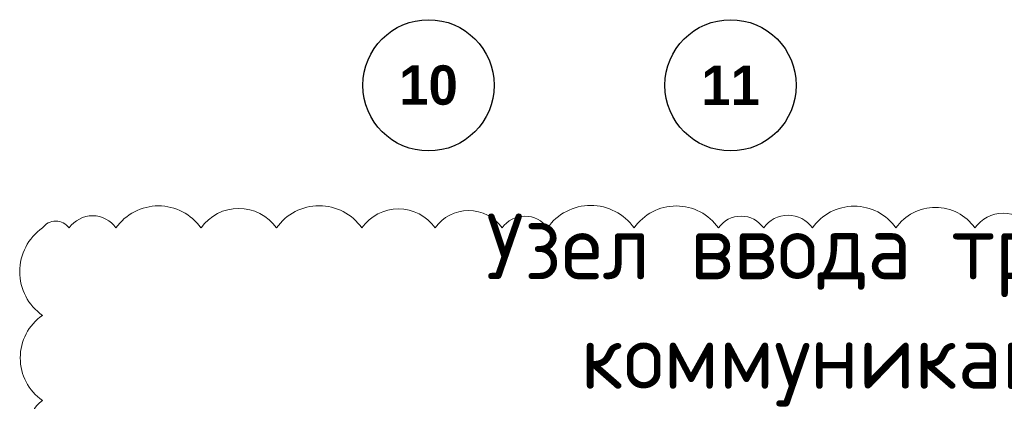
# Model space of a CAD drawing. Header units: millimetres. Extents: x 349531 to 1063351, y -131924 to 96186.
# Tile 37 of 230: x 470497 to 477995, y -50261 to -47354. Entities that reach past the tile are written whole.
import ezdxf

# ---------------------------------------------------------------- set-up
doc = ezdxf.new("R2010")
doc.units = ezdxf.units.MM
doc.linetypes.add('______5', pattern=[1100, 800, -100, 100, -100])
doc.layers.add('Оси', color=40, linetype='______5', lineweight=18)
doc.layers.add('РАЗМЕРЫ', color=1, linetype='Continuous', lineweight=9)
doc.styles.add('Century Gothic', font='GOTHIC.TTF')
doc.styles.add('GOST-2.304_Type-B', font='GOST_Common.ttf')

# ---------------------------------------------------------------- blocks, each defined once
blk = doc.blocks.new('NSY101')
at = {"color": 0, "linetype": 'ByBlock', "lineweight": -2}
blk.add_circle((0, 0), 50, dxfattribs=at)
blk = doc.blocks.new('СЛОЖНЫЙ_ОБЪЕКТ_37')
at = {"layer": 'Оси', "color": 16, "linetype": 'Continuous', "lineweight": 25, "transparency": 33554687, "xscale": 9.999999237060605, "yscale": 9.999999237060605, "zscale": 9.999999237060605}
blk.add_blockref('NSY101', (36213, -43009.5), dxfattribs=at)
at = {"layer": 'Оси', "color": 16, "linetype": 'Continuous', "lineweight": 25, "transparency": 33554687, "insert": (36213, -43009.5), "char_height": 300, "width": 620, "attachment_point": 5, "style": 'Century Gothic'}
blk.add_mtext('\\A1;{\\fCentury Gothic|i0|b1;\\H300.000000;\\W1.000000;\\C16;10}\\P', dxfattribs=at)
blk = doc.blocks.new('СЛОЖНЫЙ_ОБЪЕКТ_38')
at = {"layer": 'Оси', "color": 16, "linetype": 'Continuous', "lineweight": 25, "transparency": 33554687, "xscale": 9.999999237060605, "yscale": 9.999999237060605, "zscale": 9.999999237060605}
blk.add_blockref('NSY101', (38513, -43009.5), dxfattribs=at)
at = {"layer": 'Оси', "color": 16, "linetype": 'Continuous', "lineweight": 25, "transparency": 33554687, "insert": (38513, -43009.5), "char_height": 300, "width": 620, "attachment_point": 5, "style": 'Century Gothic'}
blk.add_mtext('\\A1;{\\fCentury Gothic|i0|b1;\\H300.000000;\\W1.000000;\\C16;11}\\P', dxfattribs=at)
blk = doc.blocks.new('оси2')
at = {"layer": 'Оси', "color": 16, "linetype": 'Continuous', "lineweight": 25, "transparency": 33554687}
for name in ['СЛОЖНЫЙ_ОБЪЕКТ_37', 'СЛОЖНЫЙ_ОБЪЕКТ_38']:
    blk.add_blockref(name, (978932, 21754.4), dxfattribs=at)

msp = doc.modelspace()

# ---------------------------------------------------------------- linework, layer by layer
at = {"layer": 'РАЗМЕРЫ', "color": 240, "true_color": 0xed1f24}
for centre, radius, start, end in [((471554.1, -49167.2), 395.2, 35, 145), ((472165.1, -49141.7), 350.6, 35, 145), ((472777.7, -49168.5), 397.3, 35, 145), ((473381.7, -49135.6), 340.1, 35, 145), ((473915.7, -49119.4), 311.8, 35, 145), ((474845.6, -49171.4), 402.5, 35, 145), ((475496.6, -49165.5), 392.2, 35, 145), ((476851.5, -49163.2), 388.2, 35, 145), ((477470.3, -49151.2), 367.3, 35, 145), ((471052.2, -49065.4), 217.6, 35, 145), ((474343.5, -49061.3), 210.5, 35, 145), ((475990.2, -49061.2), 210.3, 35, 145), ((476348, -49070.5), 226.5, 35, 145), ((477985.9, -49090.9), 262.1, 35, 145), ((470903.6, -49273.4), 406.3, 125, 235), ((470772.2, -49011.8), 124.1, 35, 145), ((470897.7, -49930.7), 396.1, 125, 235), ((470806.5, -50449.3), 237, 125, 235)]:
    msp.add_arc(centre, radius, start, end, dxfattribs=at)

# ---------------------------------------------------------------- block references
at = {"layer": 'РАЗМЕРЫ'}
msp.add_blockref('оси2', (-541534.6, -26599.1, -200), dxfattribs=at)

# ---------------------------------------------------------------- texts
at = {"layer": 'РАЗМЕРЫ', "insert": (476990.1, -49983), "char_height": 500, "attachment_point": 5, "style": 'GOST-2.304_Type-B'}
msp.add_mtext_dynamic_manual_height_columns('Узел ввода трубных коммуникаций\\P ', width=7584.122, gutter_width=625, heights=[0], dxfattribs=at)

doc.saveas('drawing.dxf')
